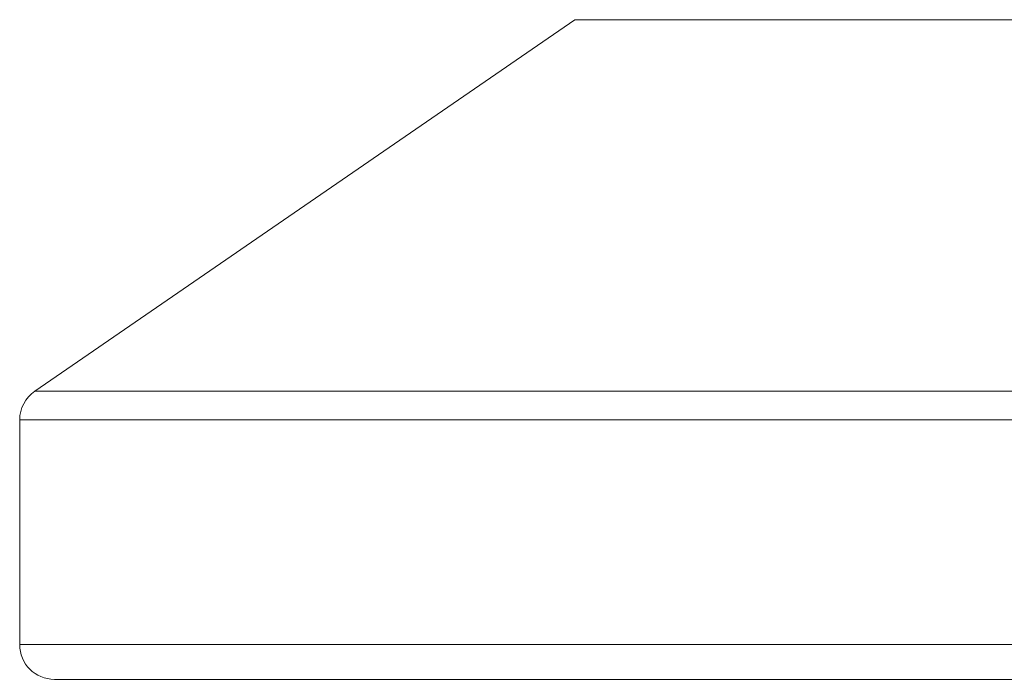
# Model space of a CAD drawing. Header units: millimetres. Extents: x 0 to 210, y 0 to 297.
# Tile 2 of 14: x 52 to 66, y 120 to 130. Entities that reach past the tile are written whole.
import ezdxf

# ---------------------------------------------------------------- set-up
doc = ezdxf.new("R2010")
doc.units = ezdxf.units.MM

msp = doc.modelspace()

# ---------------------------------------------------------------- linework, layer by layer
at = {"color": 7, "linetype": 'Continuous', "lineweight": 15}
for p, q in [((59.507, 129.594), (51.724, 124.243)), ((59.507, 129.594), (81.507, 129.594)), ((51.507, 123.831), (51.507, 120.594)), ((89.007, 120.094), (52.007, 120.094))]:
    msp.add_line(p, q, dxfattribs=at)
at = {"color": 8, "linetype": 'Continuous', "lineweight": 15}
for p, q in [((51.724, 124.243), (89.29, 124.243)), ((89.507, 123.831), (51.507, 123.831)), ((51.507, 120.594), (89.507, 120.594))]:
    msp.add_line(p, q, dxfattribs=at)
at = {"color": 7, "linetype": 'Continuous', "lineweight": 15}
for centre, start, end in [((52.007, 123.831), 124.5085, 180), ((52.007, 120.594), 180, 270)]:
    msp.add_arc(centre, 0.5, start, end, dxfattribs=at)

doc.saveas('drawing.dxf')
